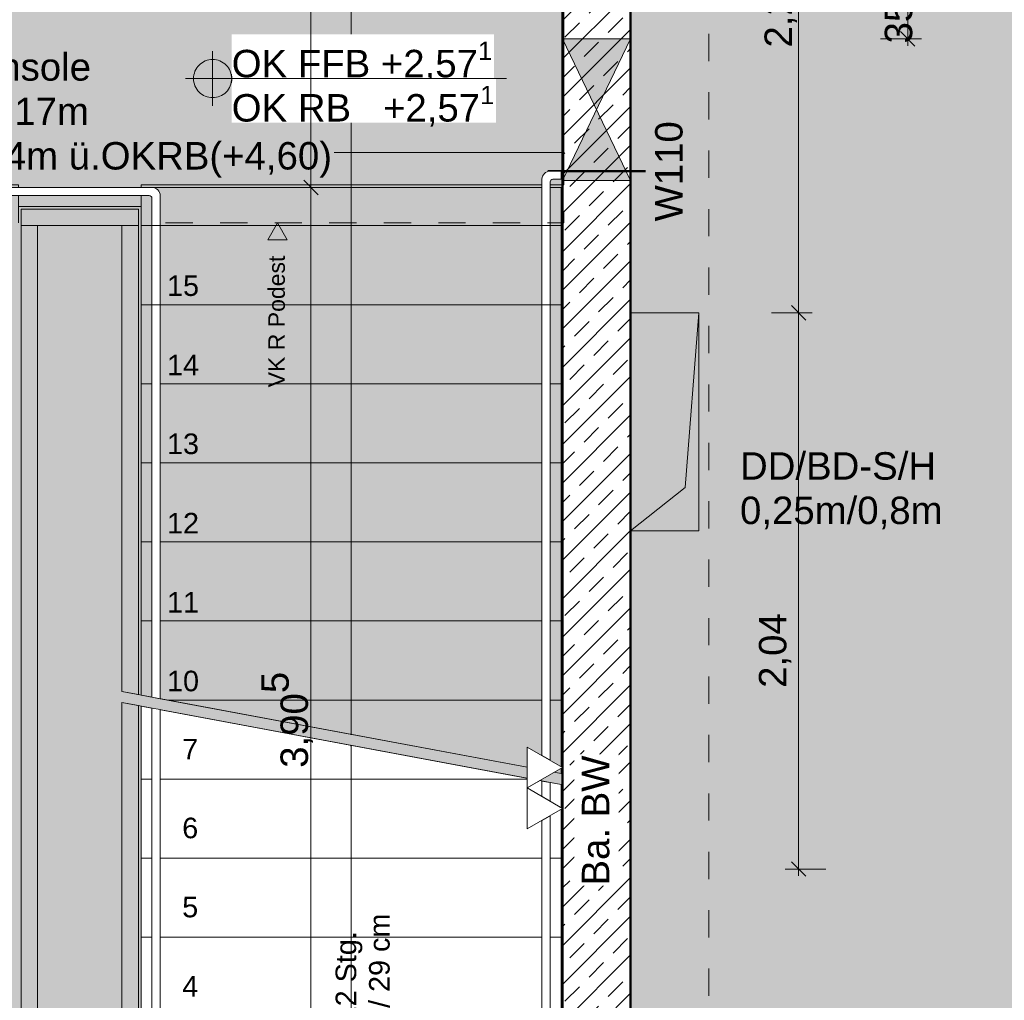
# Model space of a CAD drawing. Header units: metres. Extents: x -180 to 4, y -49 to 6.
# Tile 210 of 256: x -166.14 to -162.53, y -5.39 to -1.79. Entities that reach past the tile are written whole.
import ezdxf

# ---------------------------------------------------------------- set-up
doc = ezdxf.new("R2010")
doc.units = ezdxf.units.M
doc.header["$LTSCALE"] = 0.05
doc.header["$PDMODE"] = 1
doc.header["$PDSIZE"] = -2
doc.linetypes.add('9201', pattern=[3, 2, -1])
doc.linetypes.add('KRA_ARC_3_GR_00_000_V_4-Grundriss EG$0$ISO-03 Gestrichelt mit A', pattern=[3.81, 1.524, -2.286])
doc.layers.get('0').update_dxf_attribs({"lineweight": 25})
for name, color, linetype, lineweight, true_color in [('30 -34 Innenwände- 1 tragend', 7, 'Continuous', 13, 0xdd0806), ('30 -34 Innenwände- 11 Durchbruch', 4, 'Continuous', 9, 0x00ffff), ('30 -35 Decken- 11 Durchbruch', 5, 'Continuous', 15, 0x0000ff), ('30 -35 Decken- 2.1 Treppen Innen 2D', 7, 'Continuous', 9, 0x599559), ('70 -72 Beschriftung- 1 Beschriftung allgemein', 7, 'Continuous', 9, 0xff6633), ('70 -72 Beschriftung- 2 Beschriftung Bauteile', 7, 'Continuous', 9, 0x9999ff), ('70 -75 Raumstempel- 1 Raumstempel', 1, 'Continuous', 50, 0xff0000), ('70 -76 Bemaßung- 2 Allgemein', 7, 'Continuous', 5, 0x6666cc), ('CW-Unsichtbar', 7, 'Continuous', 9, 0x599559)]:
    doc.layers.add(name, color=color, linetype=linetype, lineweight=lineweight, true_color=true_color)
for name, color, linetype, lineweight in [('70 -72 Beschriftung- 5 Höhenkoten', 7, 'Continuous', 15), ('70 -72 Beschriftung-14 Schatten', 7, 'Continuous', 5), ('70 -75 Raumstempel- 3 Wandstempel', 7, 'Continuous', 50), ('70 -75 Raumstempel-2 Verweislinie', 7, 'KRA_ARC_3_GR_00_000_V_4-Grundriss EG$0$ISO-03 Gestrichelt mit A', 9), ('Keine', 7, 'Continuous', 9)]:
    doc.layers.add(name, color=color, linetype=linetype, lineweight=lineweight)
doc.styles.add('Arial', font='arial.ttf')
doc.dimstyles.new('k+k 1_50', dxfattribs={"dimtxt": 0.100689, "dimasz": 0.05302, "dimexe": 0.05, "dimexo": 0.15, "dimgap": 0.01, "dimtad": 1, "dimdec": 3, "dimtxsty": 'Arial', "dimblk": 'VW_SLASH', "dimblk1": 'VW_SLASH', "dimblk2": 'VW_SLASH', "dimcen": 0, "dimdle": 0.05, "dimadec": 3, "dimazin": 0, "dimtfac": 0.75, "dimtdec": 3, "dimtix": 1, "dimtmove": 0, "dimatfit": 0, "dimldrblk": 'VW_SLASH-1', "dimfxl": 0.125, "dimfxlon": 1, "dimfrac": 2, "dimtolj": 1, "dimarcsym": 0})
doc.dimstyles.new('k+k_klein', dxfattribs={"dimtxt": 0.100689, "dimasz": 0.05302, "dimexe": 0.05, "dimexo": 0.15, "dimgap": 0.005, "dimtad": 1, "dimdec": 3, "dimtxsty": 'Arial', "dimblk": 'VW_SLASH-2', "dimblk1": 'VW_SLASH-2', "dimblk2": 'VW_SLASH-2', "dimcen": 0, "dimdle": 0.025, "dimadec": 3, "dimazin": 0, "dimtfac": 0.75, "dimtdec": 3, "dimtix": 1, "dimtmove": 0, "dimatfit": 0, "dimldrblk": 'VW_FILLEDARROW', "dimfxl": 0.1, "dimfxlon": 1, "dimfrac": 2, "dimtolj": 1, "dimarcsym": 0})

# ---------------------------------------------------------------- blocks, each defined once
blk = doc.blocks.new('Gruppe-12101')
at = {"layer": 'Keine', "color": 7, "linetype": 'Continuous', "lineweight": 50, "transparency": 33554687}
blk.add_line((-163.8418, -2.3478), (-164.2002, -2.3478), dxfattribs=at)
at = {"layer": '70 -75 Raumstempel- 3 Wandstempel', "insert": (-163.8064, -2.3478), "char_height": 0.10069, "attachment_point": 2, "rotation": 90, "line_spacing_factor": 0.96878, "style": 'Arial'}
blk.add_mtext('W110', dxfattribs=at)
blk = doc.blocks.new('Gruppe-12102')
at = {"layer": '70 -75 Raumstempel- 3 Wandstempel', "color": 7, "transparency": 33554687}
blk.add_blockref('Gruppe-12101', (0, 0), dxfattribs=at)
blk = doc.blocks.new('_01-OG1_Tragwerk (2D)')
at = {"color": 255, "lineweight": 5, "transparency": 33554687}
blk.add_wipeout([(-164.146, -8.572), (-163.896, -8.572), (-163.896, -0.322), (-164.146, -0.322)], dxfattribs=at).dxf.layer = '30 -34 Innenwände- 1 tragend'
at = {"layer": '30 -34 Innenwände- 1 tragend', "linetype": 'Continuous', "lineweight": 9, "transparency": 33554687}
h = blk.add_hatch(dxfattribs=at)
h.set_pattern_fill('Stahlbeton1 1mm SRF', style=0, pattern_type=2)
h.set_pattern_definition([(45, (0, 0), (0.07071068, -0.07071068), []), (45, (0.03536, -0.03536), (0.07071068, -0.07071068), [0.075, -0.05])])
h.paths.add_polyline_path([(-164.146, -8.572), (-163.896, -8.572), (-163.896, -0.322), (-164.146, -0.322)])
at = {"color": 255, "lineweight": 5, "transparency": 33554687}
blk.add_wipeout([(-164.146, -8.572), (-163.896, -8.572), (-163.896, -0.322), (-164.146, -0.322)], dxfattribs=at).dxf.layer = '30 -34 Innenwände- 1 tragend'
at = {"layer": '30 -34 Innenwände- 1 tragend', "linetype": 'Continuous', "lineweight": 9, "transparency": 33554687}
h = blk.add_hatch(dxfattribs=at)
h.set_pattern_fill('Stahlbeton1  SRF', style=0, pattern_type=2)
h.set_pattern_definition([(45, (0, 0), (0.07071068, -0.07071068), []), (45, (0.03536, -0.03536), (0.07071068, -0.07071068), [0.075, -0.05])])
h.paths.add_polyline_path([(-164.146, -8.572), (-163.896, -8.572), (-163.896, -0.322), (-164.146, -0.322)])
at = {"layer": '30 -34 Innenwände- 1 tragend', "color": 7, "linetype": 'Continuous', "lineweight": 35, "transparency": 33554687}
for p, q in [((-164.146, -0.322), (-164.146, -8.572)), ((-163.896, -0.322), (-163.896, -8.572))]:
    blk.add_line(p, q, dxfattribs=at)
at = {"layer": '30 -34 Innenwände- 1 tragend', "transparency": 33554687}
for p, q in [((-164.146, -0.322), (-164.146, -8.572)), ((-163.896, -0.322), (-163.896, -6.447))]:
    blk.add_line(p, q, dxfattribs=at)
at = {"layer": '70 -75 Raumstempel- 3 Wandstempel'}
blk.add_blockref('Gruppe-12102', (0, 0), dxfattribs=at)
blk = doc.blocks.new('Gruppe-14256')
at = {"layer": '30 -35 Decken- 11 Durchbruch', "linetype": 'Continuous', "lineweight": 0}
blk.add_hatch(color=5, dxfattribs=at).paths.add_polyline_path([(-163.896, -3.667), (-163.646, -3.667), (-163.646, -2.867), (-163.696, -3.507)])
at = {"layer": '30 -35 Decken- 11 Durchbruch', "flags": 128}
blk.add_lwpolyline([(-163.896, -3.667), (-163.646, -3.667), (-163.646, -2.867), (-163.696, -3.507)], close=True, dxfattribs=at)
blk = doc.blocks.new('Gruppe-14257')
at = {"layer": '30 -35 Decken- 11 Durchbruch', "flags": 128}
blk.add_lwpolyline([(-163.896, -3.667), (-163.896, -2.867), (-163.646, -2.867), (-163.696, -3.507)], close=True, dxfattribs=at)
blk = doc.blocks.new('Gruppe-14258')
at = {"layer": '30 -35 Decken- 11 Durchbruch', "insert": (-163.495, -3.6604), "char_height": 0.10069, "attachment_point": 7, "line_spacing_factor": 0.970891, "style": 'Arial'}
blk.add_mtext('DD/BD-S/H \\P0,25m/0,8m', dxfattribs=at)
blk = doc.blocks.new('Gruppe-14259')
at = {"layer": '30 -35 Decken- 11 Durchbruch'}
for name in ['Gruppe-14256', 'Gruppe-14257']:
    blk.add_blockref(name, (0, 0), dxfattribs=at)
at = {"layer": '30 -35 Decken- 11 Durchbruch', "color": 7, "transparency": 33554687}
blk.add_blockref('Gruppe-14258', (0, 0), dxfattribs=at)
blk = doc.blocks.new('Gruppe-14260')
at = {"layer": 'CW-Unsichtbar', "linetype": 'Continuous', "lineweight": 5, "transparency": 33554687}
for p in [(-163.896, -3.267), (-163.646, -3.267)]:
    blk.add_point(p, dxfattribs=at)
at = {"layer": '30 -35 Decken- 11 Durchbruch', "color": 7, "transparency": 33554687}
blk.add_blockref('Gruppe-14259', (0, 0), dxfattribs=at)
at = {"layer": '30 -35 Decken- 11 Durchbruch', "color": 0, "flags": 1}
for tag in ['prm0_value', 'prm1_value', 'prm2_value', 'prm3_value', 'prm4_value', 'prm5_value', 'prm6_value', 'prm7_value', 'IFC_UUID', 'instanceID', 'prm0_name', 'prm0_type', 'prm1_name', 'prm1_type', 'prm2_name', 'prm2_type', 'prm3_name', 'prm3_type', 'prm4_name', 'prm4_type', 'prm5_name', 'prm5_type', 'prm6_name', 'prm6_type', 'prm7_name', 'prm7_type']:
    blk.add_attdef(tag, (-163.896, -3.667), '', height=0.00018, dxfattribs=at)
blk = doc.blocks.new('Gruppe-14417')
at = {"layer": '30 -35 Decken- 2.1 Treppen Innen 2D', "lineweight": 9, "flags": 128}
blk.add_lwpolyline([(-165.1555, -2.5988), (-165.1911, -2.537), (-165.2268, -2.5988)], close=True, dxfattribs=at)
at = {"layer": '30 -35 Decken- 2.1 Treppen Innen 2D', "insert": (-165.2244, -3.1401), "char_height": 0.060413, "attachment_point": 1, "rotation": 90, "line_spacing_factor": 0.967373, "style": 'Arial'}
blk.add_mtext('VK R Podest ', dxfattribs=at)
blk = doc.blocks.new('Gruppe-14426')
at = {"layer": '30 -35 Decken- 2.1 Treppen Innen 2D', "transparency": 33554687, "flags": 128}
for points in [[(-166.1411, -2.477), (-165.6911, -2.477), (-165.6911, -2.397), (-164.1411, -2.397), (-164.1411, -1.017), (-167.6911, -1.017), (-167.6911, -2.397), (-166.1411, -2.397)], [(-165.6911, -2.407), (-165.6911, -2.837), (-164.1511, -2.837), (-164.1511, -2.407)], [(-166.1311, -2.547), (-166.1311, -2.487), (-165.7011, -2.487), (-165.7011, -2.547)], [(-166.1311, -6.172), (-166.1311, -2.547), (-166.0711, -2.547), (-166.0711, -6.172)], [(-165.7611, -2.547), (-165.7611, -4.2558), (-165.7011, -4.267), (-165.7011, -2.547)], [(-165.6911, -2.837), (-165.6911, -3.127), (-164.1511, -3.127), (-164.1511, -2.837)], [(-165.6911, -3.127), (-165.6911, -3.417), (-164.1511, -3.417), (-164.1511, -3.127)], [(-165.6911, -3.417), (-165.6911, -3.707), (-164.1511, -3.707), (-164.1511, -3.417)], [(-165.6911, -3.707), (-165.6911, -3.997), (-164.1511, -3.997), (-164.1511, -3.707)], [(-165.6911, -3.997), (-165.6911, -4.2689), (-165.5943, -4.287), (-164.1511, -4.287), (-164.1511, -3.997)]]:
    blk.add_lwpolyline(points, close=True, dxfattribs=at)
at = {"layer": '30 -35 Decken- 2.1 Treppen Innen 2D'}
blk.add_blockref('Gruppe-14417', (0, 0), dxfattribs=at)
at = {"layer": '30 -35 Decken- 2.1 Treppen Innen 2D', "char_height": 0.07552, "attachment_point": 9, "rotation": 0.001, "line_spacing_factor": 0.973705, "style": 'Arial'}
for s, insert in [('15', (-165.4786, -2.806)), ('14', (-165.4786, -3.096)), ('13', (-165.4786, -3.386)), ('12', (-165.4786, -3.676)), ('11', (-165.4786, -3.966)), ('10', (-165.4786, -4.256))]:
    blk.add_mtext(s, dxfattribs=dict(at, insert=insert))
at = {"color": 255, "transparency": 33554687}
blk.add_wipeout([(-165.6911, -5.447), (-165.6911, -5.157), (-164.1511, -5.157), (-164.1511, -5.447)], dxfattribs=at).dxf.layer = '30 -35 Decken- 2.1 Treppen Innen 2D'
at = {"layer": '30 -35 Decken- 2.1 Treppen Innen 2D', "transparency": 33554687, "flags": 128}
blk.add_lwpolyline([(-165.6911, -5.447), (-165.6911, -5.157), (-164.1511, -5.157), (-164.1511, -5.447)], close=True, dxfattribs=at)
at = {"layer": '30 -35 Decken- 2.1 Treppen Innen 2D', "insert": (-165.4816, -5.375), "char_height": 0.0755, "attachment_point": 9, "rotation": 0.001, "line_spacing_factor": 0.973705, "style": 'Arial'}
blk.add_mtext('4', dxfattribs=at)
at = {"color": 255, "transparency": 33554687}
blk.add_wipeout([(-165.6911, -5.157), (-165.6911, -4.867), (-164.1511, -4.867), (-164.1511, -5.157)], dxfattribs=at).dxf.layer = '30 -35 Decken- 2.1 Treppen Innen 2D'
at = {"layer": '30 -35 Decken- 2.1 Treppen Innen 2D', "transparency": 33554687, "flags": 128}
blk.add_lwpolyline([(-165.6911, -5.157), (-165.6911, -4.867), (-164.1511, -4.867), (-164.1511, -5.157)], close=True, dxfattribs=at)
at = {"layer": '30 -35 Decken- 2.1 Treppen Innen 2D', "insert": (-165.4816, -5.085), "char_height": 0.0755, "attachment_point": 9, "rotation": 0.001, "line_spacing_factor": 0.973705, "style": 'Arial'}
blk.add_mtext('5', dxfattribs=at)
at = {"layer": '30 -35 Decken- 2.1 Treppen Innen 2D', "insert": (-164.7786, -5.302), "char_height": 0.07552, "width": 0.903868, "attachment_point": 8, "rotation": 90, "line_spacing_factor": 0.973705, "style": 'Arial'}
blk.add_mtext('12 Stg. \\P17/ 29 cm', dxfattribs=at)
at = {"color": 255, "transparency": 33554687}
blk.add_wipeout([(-164.1511, -4.867), (-164.1511, -4.597), (-164.258, -4.577), (-165.6911, -4.577), (-165.6911, -4.867)], dxfattribs=at).dxf.layer = '30 -35 Decken- 2.1 Treppen Innen 2D'
at = {"layer": '30 -35 Decken- 2.1 Treppen Innen 2D', "transparency": 33554687, "flags": 128}
blk.add_lwpolyline([(-164.1511, -4.867), (-164.1511, -4.597), (-164.258, -4.577), (-165.6911, -4.577), (-165.6911, -4.867)], close=True, dxfattribs=at)
at = {"layer": '30 -35 Decken- 2.1 Treppen Innen 2D', "insert": (-165.4816, -4.795), "char_height": 0.0755, "attachment_point": 9, "rotation": 0.001, "line_spacing_factor": 0.973705, "style": 'Arial'}
blk.add_mtext('6', dxfattribs=at)
at = {"color": 255, "transparency": 33554687}
for points in [[(-165.6911, -4.577), (-164.258, -4.577), (-165.6911, -4.3089)], [(-164.1911, -4.5896), (-164.2211, -4.5839), (-164.2211, -6.342), (-164.2206, -6.3479), (-164.2189, -6.3535), (-164.2161, -6.3587), (-164.2124, -6.3633), (-164.2078, -6.367), (-164.2026, -6.3698), (-164.197, -6.3715), (-164.1911, -6.372), (-164.1511, -6.372), (-164.1511, -6.342), (-164.1811, -6.342), (-164.1831, -6.3418), (-164.185, -6.3413), (-164.1867, -6.3404), (-164.1882, -6.3391), (-164.1895, -6.3376), (-164.1904, -6.3359), (-164.191, -6.334), (-164.1911, -6.332)]]:
    blk.add_wipeout(points, dxfattribs=at).dxf.layer = '30 -35 Decken- 2.1 Treppen Innen 2D'
at = {"layer": '30 -35 Decken- 2.1 Treppen Innen 2D', "linetype": 'Continuous', "lineweight": 0, "transparency": 33554687}
blk.add_hatch(color=85, dxfattribs=at).paths.add_polyline_path([(-164.922, -4.4562), (-164.9211, -4.453), (-164.9203, -4.4562)])
at = {"layer": '30 -35 Decken- 2.1 Treppen Innen 2D', "transparency": 33554687}
for p, q in [((-164.9211, -4.4146), (-164.9211, -1.707)), ((-164.9211, -6.327), (-164.9211, -4.453))]:
    blk.add_line(p, q, dxfattribs=at)
at = {"layer": '30 -35 Decken- 2.1 Treppen Innen 2D', "transparency": 33554687, "flags": 128}
for points in [[(-165.7011, -6.172), (-165.7011, -4.307), (-165.7611, -4.2958), (-165.7611, -6.172)], [(-164.1511, -4.287), (-165.5943, -4.287), (-164.1511, -4.557)], [(-165.6911, -4.577), (-164.258, -4.577), (-165.6911, -4.3089)]]:
    blk.add_lwpolyline(points, close=True, dxfattribs=at)
at = {"layer": '30 -35 Decken- 2.1 Treppen Innen 2D', "lineweight": 5, "transparency": 33554687, "flags": 128}
blk.add_lwpolyline([(-164.922, -4.4562), (-164.9211, -4.453), (-164.9203, -4.4562)], close=True, dxfattribs=at)
at = {"layer": '30 -35 Decken- 2.1 Treppen Innen 2D', "transparency": 33554687, "flags": 128}
blk.add_lwpolyline([(-164.1911, -4.5896), (-164.2211, -4.5839), (-164.2211, -6.342, 0.414214), (-164.1911, -6.372), (-164.1511, -6.372), (-164.1511, -6.342), (-164.1811, -6.342, -0.414214), (-164.1911, -6.332)], format="xyb", close=True, dxfattribs=at)
at = {"layer": '30 -35 Decken- 2.1 Treppen Innen 2D', "insert": (-165.4816, -4.505), "char_height": 0.0755, "attachment_point": 9, "rotation": 0.001, "line_spacing_factor": 0.973705, "style": 'Arial'}
blk.add_mtext('7', dxfattribs=at)
at = {"color": 255, "transparency": 33554687}
for points in [[(-164.2211, -4.5439), (-164.1911, -4.5496), (-164.1911, -2.387), (-164.191, -2.3851), (-164.1904, -2.3832), (-164.1895, -2.3815), (-164.1882, -2.38), (-164.1867, -2.3787), (-164.185, -2.3778), (-164.1831, -2.3772), (-164.1811, -2.377), (-164.1511, -2.377), (-164.1511, -2.347), (-164.1911, -2.347), (-164.197, -2.3476), (-164.2026, -2.3493), (-164.2078, -2.3521), (-164.2124, -2.3558), (-164.2161, -2.3604), (-164.2189, -2.3656), (-164.2206, -2.3712), (-164.2211, -2.377)], [(-166.1811, -4.3595), (-166.1811, -6.272), (-166.181, -6.274), (-166.1804, -6.2759), (-166.1795, -6.2776), (-166.1782, -6.2791), (-166.1767, -6.2804), (-166.175, -6.2813), (-166.1731, -6.2818), (-166.1711, -6.282), (-165.9161, -6.282), (-165.6611, -6.282), (-165.6592, -6.2818), (-165.6573, -6.2813), (-165.6556, -6.2804), (-165.6541, -6.2791), (-165.6528, -6.2776), (-165.6519, -6.2759), (-165.6513, -6.274), (-165.6511, -6.272), (-165.6511, -4.3164), (-165.6211, -4.322), (-165.6211, -6.282), (-165.6217, -6.2879), (-165.6234, -6.2935), (-165.6262, -6.2987), (-165.6299, -6.3033), (-165.6345, -6.307), (-165.6397, -6.3098), (-165.6453, -6.3115), (-165.6511, -6.312), (-165.9161, -6.312), (-166.1811, -6.312), (-166.187, -6.3115), (-166.1926, -6.3098), (-166.1978, -6.307), (-166.2024, -6.3033), (-166.2061, -6.2987), (-166.2089, -6.2935), (-166.2106, -6.2879), (-166.2111, -6.282), (-166.2111, -4.3595), (-166.2111, -2.437), (-166.2106, -2.4312), (-166.2089, -2.4256), (-166.2061, -2.4204), (-166.2024, -2.4158), (-166.1978, -2.4121), (-166.1926, -2.4093), (-166.187, -2.4076), (-166.1811, -2.407), (-165.9161, -2.407), (-165.6511, -2.407), (-165.6453, -2.4076), (-165.6397, -2.4093), (-165.6345, -2.4121), (-165.6299, -2.4158), (-165.6262, -2.4204), (-165.6234, -2.4256), (-165.6217, -2.4312), (-165.6211, -2.437), (-165.6211, -4.282), (-165.6511, -4.2764), (-165.6511, -2.447), (-165.6513, -2.4451), (-165.6519, -2.4432), (-165.6528, -2.4415), (-165.6541, -2.44), (-165.6556, -2.4387), (-165.6573, -2.4378), (-165.6592, -2.4372), (-165.6611, -2.437), (-165.9161, -2.437), (-166.1711, -2.437), (-166.1731, -2.4372), (-166.175, -2.4378), (-166.1767, -2.4387), (-166.1782, -2.44), (-166.1795, -2.4415), (-166.1804, -2.4432), (-166.181, -2.4451), (-166.1811, -2.447)]]:
    blk.add_wipeout(points, dxfattribs=at).dxf.layer = '30 -35 Decken- 2.1 Treppen Innen 2D'
at = {"layer": '30 -35 Decken- 2.1 Treppen Innen 2D', "transparency": 33554687}
for p, q in [((-165.7611, -4.2558), (-164.1511, -4.557)), ((-164.1511, -4.597), (-165.7611, -4.2958))]:
    blk.add_line(p, q, dxfattribs=at)
at = {"layer": '30 -35 Decken- 2.1 Treppen Innen 2D', "linetype": '9201', "transparency": 33554687, "flags": 128}
blk.add_lwpolyline([(-166.1411, -2.477), (-165.6911, -2.477), (-165.6911, -2.537), (-164.1411, -2.537), (-164.1411, -1.017), (-167.6911, -1.017), (-167.6911, -2.537), (-166.1411, -2.537)], close=True, dxfattribs=at)
at = {"layer": '30 -35 Decken- 2.1 Treppen Innen 2D', "transparency": 33554687, "flags": 128}
for points in [[(-164.2211, -4.5439), (-164.1911, -4.5496), (-164.1911, -2.387, -0.414214), (-164.1811, -2.377), (-164.1511, -2.377), (-164.1511, -2.347), (-164.1911, -2.347, 0.414214), (-164.2211, -2.377)], [(-166.1811, -6.272, 0.414214), (-166.1711, -6.282), (-165.6611, -6.282, 0.414214), (-165.6511, -6.272), (-165.6511, -4.3164), (-165.6211, -4.322), (-165.6211, -6.282, -0.414214), (-165.6511, -6.312), (-166.1811, -6.312, -0.414214), (-166.2111, -6.282), (-166.2111, -2.437, -0.414214), (-166.1811, -2.407), (-165.6511, -2.407, -0.414214), (-165.6211, -2.437), (-165.6211, -4.282), (-165.6511, -4.2764), (-165.6511, -2.447, 0.414214), (-165.6611, -2.437), (-166.1711, -2.437, 0.414214), (-166.1811, -2.447)]]:
    blk.add_lwpolyline(points, format="xyb", close=True, dxfattribs=at)
blk.add_lwpolyline([(-165.6911, -2.547), (-165.6911, -2.837), (-164.1511, -2.837), (-164.1511, -2.547)], close=True, dxfattribs=at)
blk = doc.blocks.new('Gruppe-14875')
at = {"layer": '30 -34 Innenwände- 11 Durchbruch', "linetype": 'Continuous', "lineweight": 0}
blk.add_hatch(color=4, dxfattribs=at).paths.add_polyline_path([(-167.946, -1.862), (-167.696, -1.862), (-167.946, -2.382), (-167.696, -2.382)])
at = {"layer": '30 -34 Innenwände- 11 Durchbruch', "flags": 128}
blk.add_lwpolyline([(-167.946, -1.862), (-167.696, -1.862), (-167.946, -2.382), (-167.696, -2.382)], close=True, dxfattribs=at)
blk = doc.blocks.new('Gruppe-14876')
at = {"layer": '30 -34 Innenwände- 11 Durchbruch', "flags": 128}
blk.add_lwpolyline([(-167.946, -2.382), (-167.946, -1.862), (-167.696, -2.382), (-167.696, -1.862)], close=True, dxfattribs=at)
blk = doc.blocks.new('Gruppe-14877')
at = {"layer": '30 -34 Innenwände- 11 Durchbruch', "insert": (-166.703, -2.3715), "char_height": 0.100689, "attachment_point": 7, "line_spacing_factor": 0.970891, "style": 'Arial'}
blk.add_mtext('WD-Tronsole\\P0,52m/0,17m\\PUK= 2,04m ü.OKRB(+4,60)', dxfattribs=at)
blk = doc.blocks.new('Gruppe-14878')
at = {"layer": '30 -34 Innenwände- 11 Durchbruch'}
for name in ['Gruppe-14875', 'Gruppe-14876']:
    blk.add_blockref(name, (0, 0), dxfattribs=at)
at = {"layer": '30 -34 Innenwände- 11 Durchbruch', "color": 7, "transparency": 33554687}
blk.add_blockref('Gruppe-14877', (0, 0), dxfattribs=at)
blk = doc.blocks.new('Gruppe-14879')
at = {"layer": 'CW-Unsichtbar', "linetype": 'Continuous', "lineweight": 5, "transparency": 33554687}
for p in [(-167.946, -2.122), (-167.696, -2.122)]:
    blk.add_point(p, dxfattribs=at)
at = {"layer": '30 -34 Innenwände- 11 Durchbruch', "color": 7, "transparency": 33554687}
blk.add_blockref('Gruppe-14878', (0, 0), dxfattribs=at)
at = {"layer": '30 -34 Innenwände- 11 Durchbruch', "color": 0, "flags": 1}
for tag in ['prm0_value', 'prm1_value', 'prm2_value', 'prm3_value', 'prm4_value', 'prm5_value', 'prm6_value', 'prm7_value', 'IFC_UUID', 'instanceID', 'prm0_name', 'prm0_type', 'prm1_name', 'prm1_type', 'prm2_name', 'prm2_type', 'prm3_name', 'prm3_type', 'prm4_name', 'prm4_type', 'prm5_name', 'prm5_type', 'prm6_name', 'prm6_type', 'prm7_name', 'prm7_type']:
    blk.add_attdef(tag, (-167.946, -2.382), '', height=0.00018, dxfattribs=at)
blk = doc.blocks.new('Gruppe-14890')
at = {"layer": '30 -34 Innenwände- 11 Durchbruch', "linetype": 'Continuous', "lineweight": 0}
blk.add_hatch(color=4, dxfattribs=at).paths.add_polyline_path([(-164.146, -1.862), (-163.896, -1.862), (-164.146, -2.382), (-163.896, -2.382)])
at = {"layer": '30 -34 Innenwände- 11 Durchbruch', "flags": 128}
blk.add_lwpolyline([(-164.146, -1.862), (-163.896, -1.862), (-164.146, -2.382), (-163.896, -2.382)], close=True, dxfattribs=at)
blk = doc.blocks.new('Gruppe-14891')
at = {"layer": '30 -34 Innenwände- 11 Durchbruch', "flags": 128}
blk.add_lwpolyline([(-164.146, -2.382), (-164.146, -1.862), (-163.896, -2.382), (-163.896, -1.862)], close=True, dxfattribs=at)
blk = doc.blocks.new('Gruppe-14893')
at = {"layer": '30 -34 Innenwände- 11 Durchbruch'}
for name in ['Gruppe-14890', 'Gruppe-14891']:
    blk.add_blockref(name, (0, 0), dxfattribs=at)
blk = doc.blocks.new('Gruppe-14894')
at = {"layer": 'CW-Unsichtbar', "linetype": 'Continuous', "lineweight": 5, "transparency": 33554687}
for p in [(-164.146, -2.122), (-163.896, -2.122)]:
    blk.add_point(p, dxfattribs=at)
at = {"layer": '30 -34 Innenwände- 11 Durchbruch', "color": 7, "transparency": 33554687}
blk.add_blockref('Gruppe-14893', (0, 0), dxfattribs=at)
at = {"layer": '30 -34 Innenwände- 11 Durchbruch', "color": 0, "flags": 1}
for tag in ['prm0_value', 'prm1_value', 'prm2_value', 'prm3_value', 'prm4_value', 'prm5_value', 'prm6_value', 'prm7_value', 'IFC_UUID', 'instanceID', 'prm0_name', 'prm0_type', 'prm1_name', 'prm1_type', 'prm2_name', 'prm2_type', 'prm3_name', 'prm3_type', 'prm4_name', 'prm4_type', 'prm5_name', 'prm5_type', 'prm6_name', 'prm6_type', 'prm7_name', 'prm7_type']:
    blk.add_attdef(tag, (-164.146, -2.382), '', height=0.00018, dxfattribs=at)
blk = doc.blocks.new('Gruppe-14895')
at = {"layer": '30 -34 Innenwände- 11 Durchbruch'}
blk.add_line((-164.9825, -2.2785), (-164.146, -2.2785), dxfattribs=at)
for name in ['Gruppe-14879', 'Gruppe-14894']:
    blk.add_blockref(name, (0, 0), dxfattribs=at)
blk = doc.blocks.new('_OG1_2D (2D)')
at = {"layer": '70 -75 Raumstempel- 1 Raumstempel', "linetype": 'Continuous', "lineweight": 0, "true_color": 0xff0000}
for points in [[(-167.69599996, -0.64704198), (-164.14599996, -0.64704198), (-164.14599996, -8.57204198), (-167.62099996, -8.57204198), (-167.62099996, -8.49704198), (-167.69599996, -8.49704198)], [(-163.89599996, -0.64704198), (-160.34599996, -0.64704198), (-160.34599996, -8.57204198), (-162.04599996, -8.57204198), (-162.04599996, -6.44704198), (-163.89599996, -6.44704198)]]:
    blk.add_hatch(color=1, dxfattribs=at).paths.add_polyline_path(points)
at = {"layer": '70 -72 Beschriftung-14 Schatten', "color": 7}
blk.add_solid([(-166.07599996, -6.17204198), (-165.76599996, -6.17204198), (-166.07599996, -2.54704198), (-165.76599996, -2.54704198)], dxfattribs=at)
at = {"layer": '70 -75 Raumstempel- 1 Raumstempel', "flags": 128}
for points in [[(-167.69599996, -0.64704198), (-164.14599996, -0.64704198), (-164.14599996, -8.57204198), (-167.62099996, -8.57204198), (-167.62099996, -8.49704198), (-167.69599996, -8.49704198)], [(-163.89599996, -0.64704198), (-160.34599996, -0.64704198), (-160.34599996, -8.57204198), (-162.04599996, -8.57204198), (-162.04599996, -6.44704198), (-163.89599996, -6.44704198)]]:
    blk.add_lwpolyline(points, close=True, dxfattribs=at)
at = {"layer": '70 -75 Raumstempel-2 Verweislinie'}
blk.add_line((-163.60930191, 4.79995802), (-163.60930191, -7.13204198), dxfattribs=at)
at = {"layer": '30 -35 Decken- 11 Durchbruch'}
blk.add_blockref('Gruppe-14260', (0, 0), dxfattribs=at)
at = {"layer": 'Keine', "color": 7}
blk.add_blockref('Gruppe-14426', (0, 0), dxfattribs=at)
at = {"layer": '70 -76 Bemaßung- 2 Allgemein', "color": 7}
blk.add_blockref('Gruppe-14895', (0, 0), dxfattribs=at)
blk = doc.blocks.new('Gruppe-15596')
at = {"layer": '70 -72 Beschriftung- 5 Höhenkoten', "linetype": 'Continuous', "lineweight": 0}
h = blk.add_hatch(color=7, dxfattribs=at)
edge = h.paths.add_edge_path()
edge.add_arc((-165.4288, -2.0077), 0.07, 90, 180)
edge.add_line((-165.4988, -2.0077), (-165.4288, -2.0077))
edge.add_line((-165.4288, -2.0077), (-165.4288, -1.9377))
at = {"layer": '70 -72 Beschriftung- 5 Höhenkoten'}
blk.add_line((-165.4288, -2.1077), (-165.4288, -1.9077), dxfattribs=at)
at = {"layer": '70 -72 Beschriftung- 5 Höhenkoten', "flags": 128}
for points in [[(-165.4288, -1.9377, 0.414214), (-165.4988, -2.0077), (-165.4288, -2.0077)], [(-165.4988, -2.0077, 0.414214), (-165.4288, -2.0777), (-165.4288, -2.0077)]]:
    blk.add_lwpolyline(points, format="xyb", close=True, dxfattribs=at)
at = {"color": 255, "linetype": 'Continuous'}
blk.add_wipeout([(-165.3588, -2.0077), (-164.3976, -2.0077), (-164.3976, -1.8454), (-165.3588, -1.8454)], dxfattribs=at).dxf.layer = '70 -72 Beschriftung- 5 Höhenkoten'
at = {"layer": '70 -72 Beschriftung- 5 Höhenkoten', "insert": (-165.3588, -1.8721), "char_height": 0.100689, "attachment_point": 1, "line_spacing_factor": 0.96878, "style": 'Arial'}
blk.add_mtext('\\A1;OK FFB +2,57{\\H0.6667x;\\S1^ ;}', dxfattribs=at)
at = {"color": 255, "linetype": 'Continuous'}
blk.add_wipeout([(-165.3588, -2.17), (-164.3897, -2.17), (-164.3897, -2.0077), (-165.3588, -2.0077)], dxfattribs=at).dxf.layer = '70 -72 Beschriftung- 5 Höhenkoten'
at = {"layer": '70 -72 Beschriftung- 5 Höhenkoten', "linetype": 'Continuous', "lineweight": 0}
h = blk.add_hatch(color=7, dxfattribs=at)
edge = h.paths.add_edge_path()
edge.add_arc((-165.4288, -2.0077), 0.07, 270, 360)
edge.add_line((-165.3588, -2.0077), (-165.4288, -2.0077))
edge.add_line((-165.4288, -2.0077), (-165.4288, -2.0777))
at = {"layer": '70 -72 Beschriftung- 5 Höhenkoten'}
blk.add_line((-165.5288, -2.0077), (-164.3512, -2.0077), dxfattribs=at)
at = {"layer": '70 -72 Beschriftung- 5 Höhenkoten', "flags": 128}
for points in [[(-165.3588, -2.0077, 0.414214), (-165.4288, -1.9377), (-165.4288, -2.0077)], [(-165.4288, -2.0777, 0.414214), (-165.3588, -2.0077), (-165.4288, -2.0077)]]:
    blk.add_lwpolyline(points, format="xyb", close=True, dxfattribs=at)
at = {"layer": '70 -72 Beschriftung- 5 Höhenkoten', "insert": (-165.3588, -2.0344), "char_height": 0.100689, "attachment_point": 1, "line_spacing_factor": 0.96878, "style": 'Arial'}
blk.add_mtext('\\A1;OK RB   +2,57{\\H0.6667x;\\S1^ ;}', dxfattribs=at)
blk = doc.blocks.new('Gruppe-16345')
at = {"color": 255, "linetype": 'Continuous', "lineweight": 9}
blk.add_wipeout([(-164.2759, -4.6095), (-164.146, -4.5345), (-164.2759, -4.4595)], dxfattribs=at).dxf.layer = '70 -72 Beschriftung- 2 Beschriftung Bauteile'
at = {"layer": '70 -72 Beschriftung- 2 Beschriftung Bauteile', "linetype": 'Continuous', "lineweight": 9, "flags": 128}
blk.add_lwpolyline([(-164.2759, -4.6095), (-164.146, -4.5345), (-164.2759, -4.4595)], close=True, dxfattribs=at)
at = {"color": 255, "linetype": 'Continuous', "lineweight": 9}
blk.add_wipeout([(-164.2759, -4.7595), (-164.146, -4.6845), (-164.2759, -4.6095)], dxfattribs=at).dxf.layer = '70 -72 Beschriftung- 2 Beschriftung Bauteile'
at = {"layer": '70 -72 Beschriftung- 2 Beschriftung Bauteile', "linetype": 'Continuous', "lineweight": 9, "flags": 128}
blk.add_lwpolyline([(-164.2759, -4.7595), (-164.146, -4.6845), (-164.2759, -4.6095)], close=True, dxfattribs=at)
at = {"layer": '70 -72 Beschriftung- 2 Beschriftung Bauteile', "linetype": 'Continuous', "lineweight": 5}
blk.add_point((-164.146, -4.6095), dxfattribs=at)
blk = doc.blocks.new('Gruppe-16357')
at = {"layer": '70 -72 Beschriftung- 2 Beschriftung Bauteile', "color": 7}
blk.add_blockref('Gruppe-16345', (0, 0), dxfattribs=at)
blk = doc.blocks.new('Gruppe-16469')
at = {"color": 255}
blk.add_wipeout([(-163.9399, -4.9674), (-163.9399, -4.4863), (-164.1021, -4.4863), (-164.1021, -4.9674)], dxfattribs=at).dxf.layer = '70 -75 Raumstempel- 3 Wandstempel'
at = {"layer": '70 -75 Raumstempel- 3 Wandstempel', "insert": (-164.0751, -4.9674), "char_height": 0.10069, "attachment_point": 1, "rotation": 90, "line_spacing_factor": 0.970891, "style": 'Arial'}
blk.add_mtext('Ba. BW', dxfattribs=at)
blk = doc.blocks.new('VW_SLASH-2')
at = {"color": 0, "linetype": 'ByBlock', "lineweight": -2, "transparency": 16777216}
blk.add_line((0.472, 0), (-1, 0), dxfattribs=at)
at = {"color": 0, "lineweight": 5, "transparency": 16777216, "flags": 128}
blk.add_lwpolyline([(0.5, 0.5), (-0.5, -0.5)], dxfattribs=at)
blk = doc.blocks.new('*D20124')
at = {"layer": '70 -76 Bemaßung- 2 Allgemein', "color": 0, "lineweight": -2}
for p, q in [((-163.38, -0.647), (-163.23, -0.647)), ((-163.28, -2.814), (-163.28, -0.7001)), ((-163.38, -2.867), (-163.23, -2.867))]:
    blk.add_line(p, q, dxfattribs=at)
at = {"layer": 'Defpoints', "color": 0}
for p in [(-163.6964, -0.647), (-163.28, -0.647), (-163.646, -2.867)]:
    blk.add_point(p, dxfattribs=at)
at = {"layer": '70 -76 Bemaßung- 2 Allgemein', "color": 0, "lineweight": -2, "xscale": 0.05302001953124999, "yscale": 0.05302001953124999, "zscale": 0.05302001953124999}
for p, rotation in [((-163.28, -0.647), 90), ((-163.28, -2.867), 270)]:
    blk.add_blockref('VW_SLASH-2', p, dxfattribs=dict(at, rotation=rotation))
at = {"layer": '70 -76 Bemaßung- 2 Allgemein', "color": 0, "insert": (-163.3455, -1.757), "char_height": 0.10069, "attachment_point": 5, "rotation": 90, "style": 'Arial'}
blk.add_mtext('\\A1;2,22', dxfattribs=at)
blk = doc.blocks.new('VW_FILLEDARROW')
at = {"linetype": 'Continuous', "lineweight": 0, "transparency": 16777216}
blk.add_hatch(color=0, dxfattribs=at).paths.add_polyline_path([(-2.829, 0.758), (0, 0), (-2.829, -0.758)])
at = {"color": 0, "lineweight": 5, "transparency": 16777216, "flags": 128}
blk.add_lwpolyline([(-2.829, 0.758), (0, 0), (-2.829, -0.758)], close=True, dxfattribs=at)
blk = doc.blocks.new('*D20125')
at = {"layer": '70 -76 Bemaßung- 2 Allgemein', "color": 0, "lineweight": -2}
for p, q in [((-163.38, -2.867), (-163.23, -2.867)), ((-163.28, -4.854), (-163.28, -2.9201)), ((-163.18, -4.907), (-163.33, -4.907))]:
    blk.add_line(p, q, dxfattribs=at)
at = {"layer": 'Defpoints', "color": 0}
for p in [(-163.646, -2.867), (-163.28, -2.867), (-162.6319, -4.907)]:
    blk.add_point(p, dxfattribs=at)
at = {"layer": '70 -76 Bemaßung- 2 Allgemein', "color": 0, "lineweight": -2, "xscale": 0.05302001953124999, "yscale": 0.05302001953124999, "zscale": 0.05302001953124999}
for p, rotation in [((-163.28, -2.867), 90), ((-163.28, -4.907), 270)]:
    blk.add_blockref('VW_SLASH-2', p, dxfattribs=dict(at, rotation=rotation))
at = {"layer": '70 -76 Bemaßung- 2 Allgemein', "color": 0, "insert": (-163.366, -4.1056), "char_height": 0.10069, "attachment_point": 5, "rotation": 90, "style": 'Arial'}
blk.add_mtext('\\A1;2,04', dxfattribs=at)
blk = doc.blocks.new('VW_SLASH')
at = {"color": 0, "linetype": 'ByBlock', "lineweight": -2, "transparency": 16777216}
blk.add_line((0.943, 0), (-1, 0), dxfattribs=at)
at = {"color": 0, "lineweight": 20, "transparency": 16777216, "flags": 128}
blk.add_lwpolyline([(0.5, 0.5), (-0.5, -0.5)], dxfattribs=at)
blk = doc.blocks.new('*D20317')
at = {"layer": '70 -76 Bemaßung- 2 Allgemein', "color": 0, "lineweight": -2}
for p, q in [((-164.9432, -1.007), (-165.1182, -1.007)), ((-165.0682, -2.354), (-165.0682, -1.0601)), ((-164.9432, -2.407), (-165.1182, -2.407))]:
    blk.add_line(p, q, dxfattribs=at)
at = {"layer": 'Defpoints', "color": 0}
for p in [(-165.0682, -1.007), (-164.156, -1.007), (-164.156, -2.407)]:
    blk.add_point(p, dxfattribs=at)
at = {"layer": '70 -76 Bemaßung- 2 Allgemein', "color": 0, "lineweight": -2, "xscale": 0.05302001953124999, "yscale": 0.05302001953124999, "zscale": 0.05302001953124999}
for p, rotation in [((-165.0682, -1.007), 90), ((-165.0682, -2.407), 270)]:
    blk.add_blockref('VW_SLASH', p, dxfattribs=dict(at, rotation=rotation))
at = {"layer": '70 -76 Bemaßung- 2 Allgemein', "color": 0, "insert": (-165.1591, -1.4424), "char_height": 0.10069, "attachment_point": 5, "rotation": 90, "style": 'Arial'}
blk.add_mtext('\\A1;1,40', dxfattribs=at)
blk = doc.blocks.new('VW_SLASH-1')
at = {"color": 0, "linetype": 'ByBlock', "lineweight": -2, "transparency": 16777216}
blk.add_line((0.943, 0), (-1, 0), dxfattribs=at)
at = {"color": 0, "lineweight": 5, "transparency": 16777216, "flags": 128}
blk.add_lwpolyline([(0.5, 0.5), (-0.5, -0.5)], dxfattribs=at)
blk = doc.blocks.new('*D20318')
at = {"layer": '70 -76 Bemaßung- 2 Allgemein', "color": 0, "lineweight": -2}
for p, q in [((-164.9432, -2.407), (-165.1182, -2.407)), ((-165.0682, -6.259), (-165.0682, -2.4601)), ((-164.9432, -6.312), (-165.1182, -6.312))]:
    blk.add_line(p, q, dxfattribs=at)
at = {"layer": 'Defpoints', "color": 0}
for p in [(-165.0682, -2.407), (-164.156, -2.407), (-164.156, -6.312)]:
    blk.add_point(p, dxfattribs=at)
at = {"layer": '70 -76 Bemaßung- 2 Allgemein', "color": 0, "lineweight": -2, "xscale": 0.05302001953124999, "yscale": 0.05302001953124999, "zscale": 0.05302001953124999}
for p, rotation in [((-165.0682, -2.407), 90), ((-165.0682, -6.312), 270)]:
    blk.add_blockref('VW_SLASH', p, dxfattribs=dict(at, rotation=rotation))
at = {"layer": '70 -76 Bemaßung- 2 Allgemein', "color": 0, "insert": (-165.1554, -4.3595), "char_height": 0.100689, "attachment_point": 5, "rotation": 90, "style": 'Arial'}
blk.add_mtext('\\A1;3,90\\S5^ ;', dxfattribs=at)
blk = doc.blocks.new('*D20321')
at = {"layer": '70 -76 Bemaßung- 2 Allgemein', "color": 0, "lineweight": -2}
for p, q in [((-162.98, -0.647), (-162.83, -0.647)), ((-162.88, -0.979), (-162.88, -0.7001)), ((-162.98, -1.032), (-162.83, -1.032))]:
    blk.add_line(p, q, dxfattribs=at)
at = {"layer": 'Defpoints', "color": 0}
for p in [(-164.021, -0.647), (-162.88, -0.647), (-163.896, -1.032)]:
    blk.add_point(p, dxfattribs=at)
at = {"layer": '70 -76 Bemaßung- 2 Allgemein', "color": 0, "lineweight": -2, "xscale": 0.05302001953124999, "yscale": 0.05302001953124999, "zscale": 0.05302001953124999}
for p, rotation in [((-162.88, -0.647), 90), ((-162.88, -1.032), 270)]:
    blk.add_blockref('VW_SLASH-2', p, dxfattribs=dict(at, rotation=rotation))
at = {"layer": '70 -76 Bemaßung- 2 Allgemein', "color": 0, "insert": (-162.9531, -0.8395), "char_height": 0.100689, "attachment_point": 5, "rotation": 90, "style": 'Arial'}
blk.add_mtext('\\A1;38\\S5^ ;', dxfattribs=at)
blk = doc.blocks.new('*D20322')
at = {"layer": '70 -76 Bemaßung- 2 Allgemein', "color": 0, "lineweight": -2}
for p, q in [((-162.98, -1.032), (-162.83, -1.032)), ((-162.88, -1.4565), (-162.88, -1.0851)), ((-162.98, -1.5095), (-162.83, -1.5095))]:
    blk.add_line(p, q, dxfattribs=at)
at = {"layer": 'Defpoints', "color": 0}
for p in [(-163.896, -1.032), (-162.88, -1.032), (-163.896, -1.5095)]:
    blk.add_point(p, dxfattribs=at)
at = {"layer": '70 -76 Bemaßung- 2 Allgemein', "color": 0, "lineweight": -2, "xscale": 0.05302001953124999, "yscale": 0.05302001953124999, "zscale": 0.05302001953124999}
for p, rotation in [((-162.88, -1.032), 90), ((-162.88, -1.5095), 270)]:
    blk.add_blockref('VW_SLASH-2', p, dxfattribs=dict(at, rotation=rotation))
at = {"layer": '70 -76 Bemaßung- 2 Allgemein', "color": 0, "insert": (-162.9594, -1.2763), "char_height": 0.100689, "attachment_point": 5, "rotation": 90, "style": 'Arial'}
blk.add_mtext('\\A1;47\\S8^ ;', dxfattribs=at)
blk = doc.blocks.new('*D20323')
at = {"layer": '70 -76 Bemaßung- 2 Allgemein', "color": 0, "lineweight": -2}
for p, q in [((-162.98, -1.5095), (-162.83, -1.5095)), ((-162.88, -1.809), (-162.88, -1.5626)), ((-162.98, -1.862), (-162.83, -1.862))]:
    blk.add_line(p, q, dxfattribs=at)
at = {"layer": 'Defpoints', "color": 0}
for p in [(-163.896, -1.5095), (-162.88, -1.5095), (-163.896, -1.862)]:
    blk.add_point(p, dxfattribs=at)
at = {"layer": '70 -76 Bemaßung- 2 Allgemein', "color": 0, "lineweight": -2, "xscale": 0.05302001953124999, "yscale": 0.05302001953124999, "zscale": 0.05302001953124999}
for p, rotation in [((-162.88, -1.5095), 90), ((-162.88, -1.862), 270)]:
    blk.add_blockref('VW_SLASH-2', p, dxfattribs=dict(at, rotation=rotation))
at = {"layer": '70 -76 Bemaßung- 2 Allgemein', "color": 0, "insert": (-162.9485, -1.7614), "char_height": 0.100689, "attachment_point": 5, "rotation": 90, "style": 'Arial'}
blk.add_mtext('\\A1;35\\S3^ ;', dxfattribs=at)
blk = doc.blocks.new('Gruppe-16624')
at = {"layer": '70 -76 Bemaßung- 2 Allgemein'}
dim = blk.add_linear_dim(base=(-163.28, -0.64704198), p1=(-163.64599996, -2.86704198), p2=(-163.6964345, -0.64704198), angle=270, text='2,22', dimstyle='k+k_klein', override={"dimtxt": 0.100689, "dimgap": 0.005, "dimdec": 8, "dimpost": '<>', "dimtxsty": 'Arial', "dimtmove": 2}, dxfattribs=at)
dim.commit()
dim.dimension.update_dxf_attribs({"geometry": '*D20124', "text_midpoint": (-163.34546354, -1.75704198)})
dim = blk.add_linear_dim(base=(-163.28, -2.86704198), p1=(-162.63190383, -4.90704198), p2=(-163.64599996, -2.86704198), angle=270, text='2,04', dimstyle='k+k_klein', override={"dimtxt": 0.100689, "dimgap": 0.005, "dimdec": 8, "dimpost": '<>', "dimtxsty": 'Arial', "dimtmove": 2}, dxfattribs=at)
dim.commit()
dim.dimension.update_dxf_attribs({"geometry": '*D20125', "text_midpoint": (-163.3659625, -4.10562924), "dimtype": 160})
blk = doc.blocks.new('Gruppe-16684')
at = {"layer": '70 -76 Bemaßung- 2 Allgemein'}
dim = blk.add_linear_dim(base=(-165.0682, -1.007), p1=(-164.156, -2.407), p2=(-164.156, -1.007), angle=90, text='1,40', dimstyle='k+k 1_50', override={"dimtxt": 0.100689, "dimgap": 0.01, "dimpost": '<>', "dimtxsty": 'Arial', "dimtmove": 2}, dxfattribs=at)
dim.commit()
dim.dimension.update_dxf_attribs({"geometry": '*D20317', "text_midpoint": (-165.1591, -1.4424), "dimtype": 161})
dim = blk.add_aligned_dim(p1=(-164.156, -6.312), p2=(-164.156, -2.407), distance=0.9122, text='3,90\\S5^ ;', dimstyle='k+k 1_50', override={"dimtxt": 0.100689, "dimgap": 0.01, "dimpost": '<>', "dimtxsty": 'Arial', "dimtmove": 2}, dxfattribs=at)
dim.commit()
dim.dimension.update_dxf_attribs({"geometry": '*D20318', "text_midpoint": (-165.1554, -4.3595)})
blk = doc.blocks.new('Gruppe-16685')
at = {"layer": '70 -76 Bemaßung- 2 Allgemein'}
dim = blk.add_linear_dim(base=(-162.88, -0.647), p1=(-163.896, -1.032), p2=(-164.021, -0.647), angle=270, text='38\\S5^ ;', dimstyle='k+k_klein', override={"dimtxt": 0.100689, "dimgap": 0.005, "dimpost": '<>', "dimtxsty": 'Arial', "dimtmove": 2}, dxfattribs=at)
dim.commit()
dim.dimension.update_dxf_attribs({"geometry": '*D20321', "text_midpoint": (-162.9531, -0.8395)})
for base, p1, p2, text, override, picture, middle in [((-162.88, -1.032), (-163.896, -1.5095), (-163.896, -1.032), '47\\S8^ ;', {"dimtxt": 0.100689, "dimgap": 0.001534, "dimpost": '<>', "dimtxsty": 'Arial', "dimtmove": 2}, '*D20322', (-162.9594, -1.2763)), ((-162.88, -1.5095), (-163.896, -1.862), (-163.896, -1.5095), '35\\S3^ ;', {"dimtxt": 0.100689, "dimgap": 0.0125, "dimpost": '<>', "dimtxsty": 'Arial', "dimtmove": 2}, '*D20323', (-162.9485, -1.7614))]:
    dim = blk.add_linear_dim(base=base, p1=p1, p2=p2, angle=270, text=text, dimstyle='k+k_klein', override=override, dxfattribs=at)
    dim.commit()
    dim.dimension.update_dxf_attribs({"geometry": picture, "text_midpoint": middle, "dimtype": 160})
blk = doc.blocks.new('_OG1_2D Bemaßung_ Beschriftung (2D)')
at = {"layer": '70 -72 Beschriftung- 5 Höhenkoten', "color": 7}
blk.add_blockref('Gruppe-15596', (0, 0), dxfattribs=at)
at = {"layer": '70 -76 Bemaßung- 2 Allgemein'}
blk.add_blockref('Gruppe-16685', (0, 0), dxfattribs=at)
at = {"layer": '70 -72 Beschriftung- 1 Beschriftung allgemein', "color": 7}
blk.add_blockref('Gruppe-16357', (0, 0), dxfattribs=at)
at = {"layer": '70 -75 Raumstempel- 3 Wandstempel', "color": 7}
blk.add_blockref('Gruppe-16469', (0, 0), dxfattribs=at)
at = {"layer": '70 -76 Bemaßung- 2 Allgemein'}
for name in ['Gruppe-16684', 'Gruppe-16624']:
    blk.add_blockref(name, (0, 0), dxfattribs=at)

msp = doc.modelspace()

# ---------------------------------------------------------------- block references
at = {"layer": 'Keine', "color": 1}
msp.add_blockref('_01-OG1_Tragwerk (2D)', (0, 0), dxfattribs=at)

# ---------------------------------------------------------------- next in the draw order: block references
msp.add_blockref('_OG1_2D (2D)', (0, 0), dxfattribs=at)

# ---------------------------------------------------------------- next in the draw order: block references
msp.add_blockref('_OG1_2D Bemaßung_ Beschriftung (2D)', (0, 0), dxfattribs=at)

doc.saveas('drawing.dxf')
